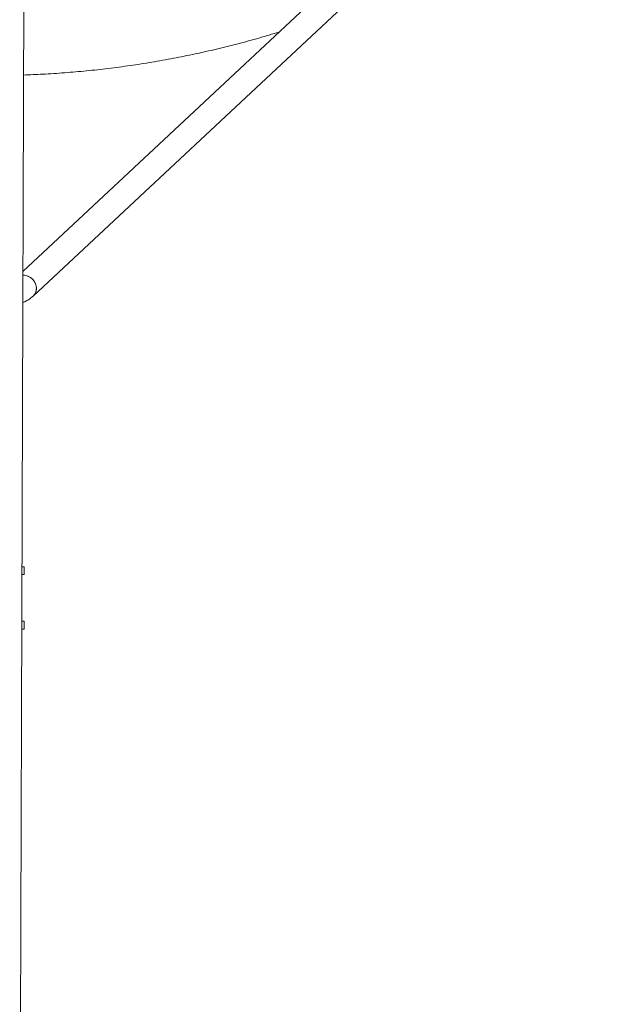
# Model space of a CAD drawing. Header units: millimetres. Extents: x 4385 to 11928, y 17253 to 36963.
# Tile 226 of 256: x 7692.999 to 7693.385, y 18773.798 to 18774.432. Entities that reach past the tile are written whole.
import ezdxf

# ---------------------------------------------------------------- set-up
doc = ezdxf.new("R2010")
doc.units = ezdxf.units.MM
doc.layers.add('БЛАГО_Ботаническая_Р$0$БЛАГО_МАФ', color=7, linetype='Continuous', lineweight=0, true_color=0x000000)

# ---------------------------------------------------------------- blocks, each defined once
blk = doc.blocks.new('БЛАГО_Ботаническая_Р$0$дио 1.15')
at = {"layer": 'БЛАГО_Ботаническая_Р$0$БЛАГО_МАФ'}
for p, q in [((-1.40011, -0.02592), (1.39611, -0.02592)), ((-0.99065, -0.02743), (-0.99065, -0.02592)), ((-0.99065, -0.02743), (-0.98563, -0.02743)), ((-0.98563, -0.02743), (-0.98563, -0.02592)), ((-0.95552, -0.02743), (-0.95552, -0.02592)), ((-0.95552, -0.02743), (-0.9505, -0.02743)), ((-0.9505, -0.02743), (-0.9505, -0.02592)), ((-0.41133, -0.39709), (-0.76043, -0.02592)), ((-0.77617, -0.03262), (-0.42269, -0.40845))]:
    blk.add_line(p, q, dxfattribs=at)
at = {"layer": 'БЛАГО_Ботаническая_Р$0$БЛАГО_МАФ', "flags": 128}
for points in [[(-0.76276, -0.02592), (-0.76279, -0.02683), (-0.76313, -0.02845), (-0.7638, -0.03001), (-0.76478, -0.03143), (-0.76601, -0.03265), (-0.76745, -0.03361), (-0.76902, -0.03427), (-0.77065, -0.03459), (-0.77227, -0.03457), (-0.7738, -0.03419), (-0.77516, -0.03349), (-0.77618, -0.03262)], [(-0.77617, -0.03262), (-0.77576, -0.03302), (-0.7745, -0.03388), (-0.77305, -0.03442), (-0.77147, -0.03462), (-0.76983, -0.03447), (-0.76822, -0.03398), (-0.76671, -0.03317), (-0.76536, -0.03207)]]:
    blk.add_lwpolyline(points, dxfattribs=at)
at = {"layer": 'БЛАГО_Ботаническая_Р$0$БЛАГО_МАФ'}
blk.add_arc((-0.7711, -0.02601), 0.00834, 313.45214, 0.62903, dxfattribs=at)
for points, knots in [([(-0.78048, -0.02592), (-0.78009, -0.02673), (-0.77928, -0.02842), (-0.77787, -0.03066), (-0.77673, -0.03198), (-0.77617, -0.03262)], [0, 0, 0, 0, 0.324097, 0.674335, 1, 1, 1, 1]), ([(-0.63387, -0.02592), (-0.6337, -0.03003), (-0.63334, -0.03885), (-0.63239, -0.05237), (-0.63112, -0.06647), (-0.62952, -0.08054), (-0.62761, -0.09457), (-0.62539, -0.10855), (-0.62285, -0.12249), (-0.62, -0.13636), (-0.61685, -0.15016), (-0.61337, -0.16389), (-0.60968, -0.17734), (-0.60698, -0.18616), (-0.60566, -0.19047)], [0, 0, 0, 0, 0.0736234, 0.1581867, 0.2427514, 0.3273155, 0.4118783, 0.4964431, 0.5810075, 0.6655704, 0.7501347, 0.8346988, 0.9192625, 1, 1, 1, 1])]:
    blk.add_open_spline(points, degree=3, knots=knots, dxfattribs=at)
blk = doc.blocks.new('*U1064')
at = {"layer": 'БЛАГО_Ботаническая_Р$0$БЛАГО_МАФ', "color": 1, "rotation": 89.8122082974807}
blk.add_blockref('БЛАГО_Ботаническая_Р$0$дио 1.15', (7692.9781, 18775.03049), dxfattribs=at)

msp = doc.modelspace()

# ---------------------------------------------------------------- block references
msp.add_blockref('*U1064', (0, 0))

doc.saveas('drawing.dxf')
